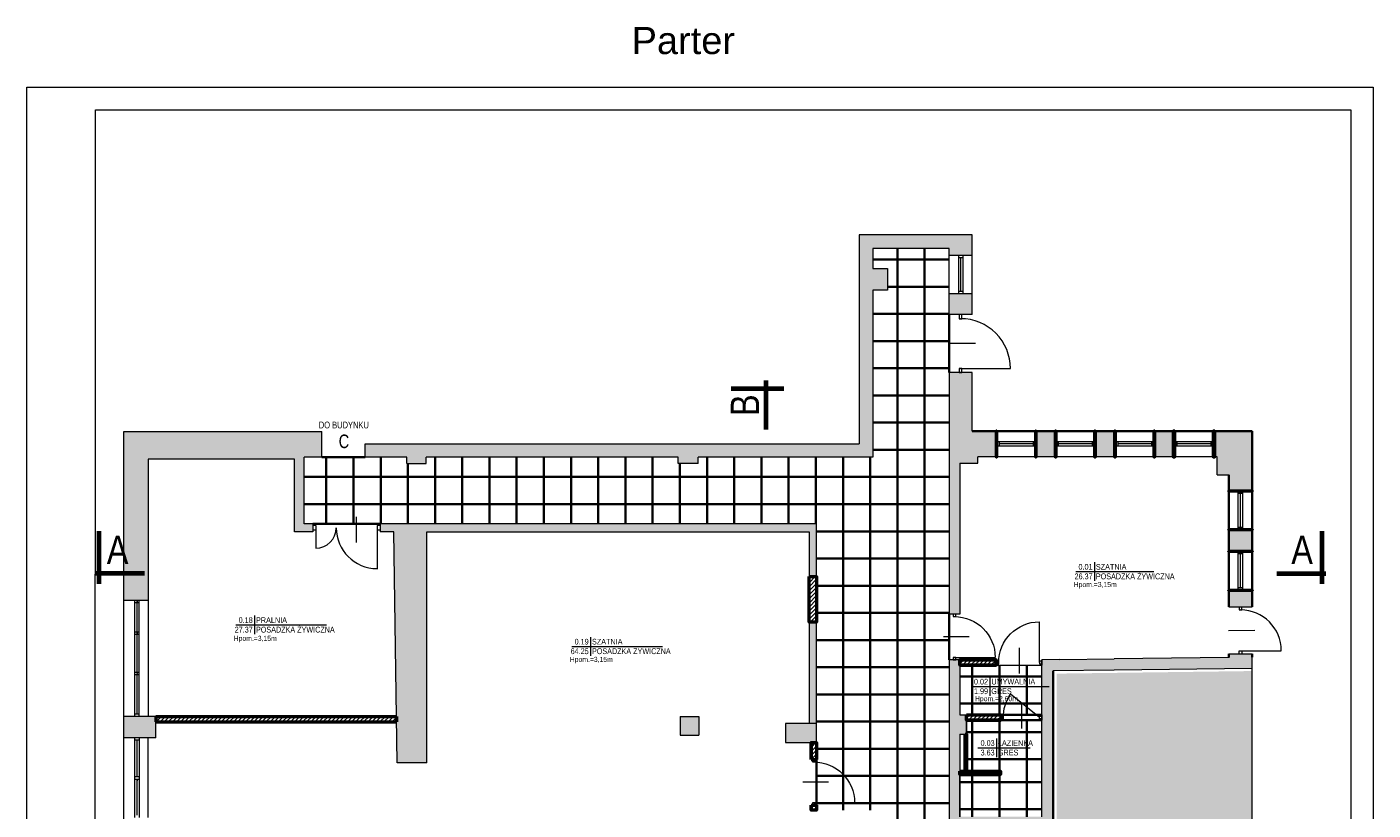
# Model space of a CAD drawing. Header units: millimetres. Extents: x 27490 to 108194, y -40520 to 41185.
# Tile 39 of 65: x 38965 to 41935, y -29575 to -27846. Entities that reach past the tile are written whole.
import ezdxf
from ezdxf.enums import TextEntityAlignment as Align

# ---------------------------------------------------------------- set-up
doc = ezdxf.new("R2010")
doc.units = ezdxf.units.MM
doc.linetypes.add('DASHEDX2', pattern=[1.5, 1, -0.5])
doc.layers.get('0').update_dxf_attribs({"lineweight": 18})
doc.layers.get('Defpoints').update_dxf_attribs({"lineweight": 18})
for name, color, linetype, lineweight in [('BA_drz', 7, 'Continuous', 18), ('BA_met', 7, 'Continuous', 18), ('BA_txs', 2, 'Continuous', 18), ('Cienka', 7, 'Continuous', 18), ('M_Ramki rysunków', 2, 'Continuous', 18), ('PG_PRZERYWANE_ŚREDNIE', 1, 'DASHEDX2', 18), ('PG_WIDOKOWE_CIENKIE', 1, 'Continuous', 18), ('PG_WYPOSAŻENIE', 1, 'Continuous', 18), ('PG_ŚCIANY_DZIAŁOWE', 3, 'Continuous', 18), ('PG_ŚCIANY_SŁUPY', 4, 'Continuous', 35), ('Przekrojowa', 60, 'Continuous', 18), ('WYPOSAŻENIE GARAŻU', 253, 'Continuous', 5)]:
    doc.layers.add(name, color=color, linetype=linetype, lineweight=lineweight)
doc.styles.add('BIKTC', font='bikromsw.shx', dxfattribs={"width": 0.8})
doc.styles.add('BIKTS', font='bikromsw.shx', dxfattribs={"width": 0.85})
doc.styles.add('BIKWYM', font='BIKROMSW.SHX', dxfattribs={"width": 0.8})
doc.styles.add('ROMANS', font='bikromsw.shx', dxfattribs={"width": 0.8})
doc.styles.get("Standard").update_dxf_attribs({"font": 'arial.ttf'})
pattern_1 = [(45, (-11509.016, 3501.0586), (-4.49012806, 4.49012806), [])]

# ---------------------------------------------------------------- blocks, each defined once
blk = doc.blocks.new('A$C134dd6f3')
at = {"extrusion": (0, 0, -1)}
blk.add_line((55, 77.4), (55, 133.9), dxfattribs=at)
at = {"color": 0, "extrusion": (0, 0, -1)}
blk.add_line((0, 110), (0, 0), dxfattribs=at)
at = {"color": 0}
blk.add_arc((0, 110), 110, 270, 0, dxfattribs=at)
blk = doc.blocks.new('jamb')
blk.add_lwpolyline([(-0.5, -0.5), (-0.5, 0.5), (0.5, 0.5), (0.5, -0.5)], close=True)
blk = doc.blocks.new('dr1h901')
at = {"color": 0}
blk.add_line((-0.5, 0), (-0.5, 1), dxfattribs=at)
blk.add_line((0, 0.362), (0, -0.266))
blk.add_arc((-0.5, 0), 1, 0, 90, dxfattribs=at)
blk = doc.blocks.new('A$C6b6b2cc1')
at = {"color": 5, "lineweight": 20}
for p, q in [((17.9, 91), (29.9, 91)), ((17.9, 0), (29.9, 0))]:
    blk.add_line(p, q, dxfattribs=at)
for p, q in [((20.9, 85.5), (20.9, 91)), ((20.9, 91), (26.9, 91)), ((26.9, 91), (26.9, 85.5)), ((26.9, 85.5), (20.9, 85.5))]:
    blk.add_line(p, q)
at = {"color": 0, "extrusion": (0, 0, -1)}
blk.add_line((23.9, 5.5), (75.5, 69.3), dxfattribs=at)
at = {"extrusion": (0, 0, -1)}
blk.add_line((56.5, 45.5), (0, 45.5), dxfattribs=at)
at = {"color": 0, "extrusion": (0, 0, -1)}
blk.add_arc((-23.9, -4.5), 90, 90, 124.9595, dxfattribs=at)
at = {"layer": 'WYPOSAŻENIE GARAŻU', "color": 240, "true_color": 0xed1f24, "xscale": 5.5, "yscale": 5.999999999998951, "zscale": 5.5, "rotation": 90}
blk.add_blockref('jamb', (23.9, 2.8), dxfattribs=at)
blk = doc.blocks.new('bikmet')
blk.add_line((0, 1.65), (0, -1.65))
at = {"style": 'ROMANS', "width": 0.8}
blk.add_attdef('NRPOM', text='', height=1, dxfattribs=at).set_placement((-0.33, 0.33), align=Align.RIGHT)
blk.add_attdef('NWAPOM', (0.25, 0.33), '', height=1, dxfattribs=at)
blk.add_attdef('RAREA', text='', height=1.04, dxfattribs=at).set_placement((-0.33, -0.33), align=Align.TOP_RIGHT)
blk.add_attdef('PODLOGA', text='', height=1.04, dxfattribs=at).set_placement((0.25, -0.33), align=Align.TOP_LEFT)

msp = doc.modelspace()

# ---------------------------------------------------------------- hatches: boundary and pattern name
at = {"lineweight": 20, "true_color": 0x939598}
h = msp.add_hatch(dxfattribs=at)
h.set_pattern_fill('ANGLE', color=252, scale=2, angle=45)
h.set_pattern_definition([(45, (-11490.601, -3608.82), (-9.8782817, 9.8782817), [10.16, -3.81]), (135, (-11490.601, -3608.82), (-9.8782817, -9.8782817), [10.16, -3.81])])
h.paths.add_polyline_path([(41236.95, -29618.76), (41029.34, -29618.76), (41029.34, -30167.4), (41667.83, -30167.4), (41667.72, -29268.29), (41616.72, -29268.91), (41616.83, -29268.95), (41236.95, -29273.95)])
at = {"layer": 'PG_WIDOKOWE_CIENKIE', "lineweight": 18}
h = msp.add_hatch(dxfattribs=at)
h.set_pattern_fill('LINE', scale=2, angle=45)
h.set_pattern_definition(pattern_1)
h.paths.add_polyline_path([(40690.33, -29059.27), (40706.83, -29059.27), (40706.83, -29160.27), (40690.33, -29160.27)])
h = msp.add_hatch(dxfattribs=at)
h.set_pattern_fill('LINE', scale=2, angle=45)
h.set_pattern_definition(pattern_1)
h.paths.add_polyline_path([(41103.33, -29243.52), (41022.83, -29243.52), (41022.83, -29255.52), (41103.33, -29255.52)])
h = msp.add_hatch(dxfattribs=at)
h.set_pattern_fill('LINE', scale=2, angle=45)
h.set_pattern_definition([(45, (-11490.601, -3608.82), (-4.49012806, 4.49012806), [])])
h.paths.add_polyline_path([(39249.33, -29368.27), (39779.92, -29368.27), (39780.09, -29380.27), (39249.33, -29380.27)])
h = msp.add_hatch(dxfattribs=at)
h.set_pattern_fill('LINE', scale=2, angle=45)
h.set_pattern_definition(pattern_1)
h.paths.add_polyline_path([(41113.33, -29365.02), (41037.83, -29365.02), (41037.83, -29377.02), (41113.33, -29377.02)])
h = msp.add_hatch(dxfattribs=at)
h.set_pattern_fill('LINE', scale=2, angle=45)
h.set_pattern_definition(pattern_1)
h.paths.add_polyline_path([(40694.83, -29463.4), (40706.83, -29463.4), (40706.83, -29426.27), (40694.83, -29426.27)])
h.paths.add_polyline_path([(40706.83, -29564.4), (40694.83, -29564.4), (40694.83, -29575.27), (40706.83, -29575.27)])
h = msp.add_hatch(dxfattribs=at)
h.set_pattern_fill('LINE', scale=2, angle=45)
h.set_pattern_definition(pattern_1)
h.paths.add_polyline_path([(41112.83, -29489.02), (41022.83, -29489.02), (41022.83, -29497.02), (41112.83, -29497.02)])
at = {"layer": 'PG_ŚCIANY_DZIAŁOWE', "true_color": 0x939598, "transparency": 33554610}
h = msp.add_hatch(color=252, dxfattribs=at)
h.dxf.hatch_style = 1
h.paths.add_polyline_path([(40831.33, -28427.27), (40863.33, -28427.27), (40863.33, -28379.27), (40831.33, -28379.27), (40831.33, -28335.27), (40999.33, -28335.27), (40999.33, -28350.02), (41050.33, -28350.02), (41050.33, -28305.27), (40801.33, -28305.27), (40801.33, -28766.27), (39710.83, -28766.27), (39710.83, -28796.27), (39802.83, -28796.27), (39802.83, -28810.27), (39845.83, -28810.27), (39845.83, -28796.27), (40401.83, -28796.27), (40401.83, -28810.27), (40445.83, -28810.27), (40445.83, -28796.27), (40831.33, -28796.27)])
h = msp.add_hatch(color=252, dxfattribs=at)
h.dxf.hatch_style = 1
h.paths.add_polyline_path([(41050.33, -28435.02), (40999.33, -28435.02), (40999.33, -28481.27), (41050.33, -28481.27)])
h = msp.add_hatch(color=252, dxfattribs=at)
h.dxf.hatch_style = 1
h.paths.add_polyline_path([(41006.08, -29238.02), (41011.08, -29238.02), (41011.08, -29243.52), (41006.08, -29243.52)])
h.paths.add_polyline_path([(40999.33, -29142.52), (41022.83, -29142.52), (41022.83, -28809.52), (41062.83, -28809.52), (41062.83, -28795.52), (41103.33, -28795.52), (41103.33, -28738.27), (41050.33, -28738.27), (41050.33, -28609.27), (40999.33, -28609.27)])
h.paths.add_polyline_path([(41022.83, -29243.52), (41011.08, -29243.52), (41011.08, -29238.02), (41006.08, -29238.02), (41006.08, -29243.52), (40999.33, -29243.52), (40999.33, -30197.27), (41194.46, -30197.27), (41194.46, -30237.02), (41214.33, -30237.02), (41214.33, -30420.27), (41499.33, -30420.27), (41499.33, -30405.27), (41229.33, -30405.27), (41229.33, -30197.27), (41617.33, -30197.27), (41617.33, -30420.27), (41656.33, -30420.27), (41656.33, -30423.27), (41786.38, -30423.27), (41825.33, -30423.27), (41862.26, -30393.27), (41667.83, -30393.27), (41667.83, -30172.27), (41022.83, -30172.27), (41022.83, -29611.52), (41204.33, -29611.52), (41204.33, -29590.02), (41022.83, -29590.02), (41022.83, -29407.52), (41037.83, -29407.52), (41037.83, -29365.02), (41022.83, -29365.02)])
h = msp.add_hatch(color=252, dxfattribs=at)
h.dxf.hatch_style = 1
h.paths.add_polyline_path([(39232.33, -28800.77), (39555.33, -28800.77), (39555.33, -28960.77), (39595.83, -28960.77), (39595.83, -28943.27), (39576.83, -28943.27), (39576.83, -28796.27), (39615.33, -28796.27), (39615.33, -28739.27), (39178.33, -28739.27), (39178.33, -29112.27), (39232.33, -29112.27)])
h = msp.add_hatch(color=252, dxfattribs=at)
h.dxf.hatch_style = 1
h.paths.add_polyline_path([(41233.33, -28738.27), (41191.33, -28738.27), (41191.33, -28795.52), (41233.33, -28795.52)])
h = msp.add_hatch(color=252, dxfattribs=at)
h.dxf.hatch_style = 1
h.paths.add_polyline_path([(41364.33, -28738.27), (41322.33, -28738.27), (41322.33, -28795.52), (41364.33, -28795.52)])
h = msp.add_hatch(color=252, dxfattribs=at)
h.dxf.hatch_style = 1
h.paths.add_polyline_path([(41493.83, -28738.27), (41453.33, -28738.27), (41453.33, -28795.52), (41493.83, -28795.52)])
h = msp.add_hatch(color=252, dxfattribs=at)
h.dxf.hatch_style = 1
h.paths.add_polyline_path([(41667.83, -28738.27), (41585.33, -28738.27), (41585.33, -28795.52), (41590.83, -28795.52), (41590.83, -28835.02), (41604.49, -28835.02), (41616.83, -28835.02), (41616.83, -28870.52), (41667.83, -28870.52)])
h = msp.add_hatch(color=252, dxfattribs=at)
h.dxf.hatch_style = 1
h.paths.add_polyline_path([(39847.33, -28960.77), (40690.33, -28960.77), (40690.33, -29059.27), (40706.83, -29059.27), (40706.83, -28943.27), (39743.83, -28943.27), (39743.83, -28960.77), (39774.33, -28960.77), (39781.33, -29470.77), (39847.33, -29470.77)])
h = msp.add_hatch(color=252, dxfattribs=at)
h.dxf.hatch_style = 1
h.paths.add_polyline_path([(41667.83, -28956.52), (41616.83, -28956.52), (41616.83, -29003.52), (41667.83, -29003.52)])
h = msp.add_hatch(color=252, dxfattribs=at)
h.dxf.hatch_style = 1
h.paths.add_polyline_path([(41667.83, -29090.52), (41616.83, -29090.52), (41616.83, -29126.27), (41667.83, -29126.27)])
h = msp.add_hatch(color=252, dxfattribs=at)
h.dxf.hatch_style = 1
h.paths.add_polyline_path([(40706.83, -29160.27), (40690.33, -29160.27), (40690.33, -29268.27), (40690.33, -29383.77), (40706.83, -29383.77), (40706.83, -29263.27)])
h = msp.add_hatch(color=252, dxfattribs=at)
h.dxf.hatch_style = 1
h.paths.add_polyline_path([(41667.83, -29237.91), (41667.83, -29230.27), (41616.83, -29230.27), (41616.83, -29238.52), (41363.83, -29241.59), (41243.83, -29243.05), (41204.33, -29243.52), (41204.33, -29590.02), (41204.33, -29611.52), (41228.83, -29611.52), (41228.83, -29267.73), (41363.83, -29266.09), (41667.83, -29262.41)])
h = msp.add_hatch(color=252, dxfattribs=at)
h.dxf.hatch_style = 1
h.paths.add_polyline_path([(39249.33, -29368.27), (39178.33, -29368.27), (39178.33, -29415.77), (39232.33, -29415.77), (39249.33, -29415.77)])
h = msp.add_hatch(color=252, dxfattribs=at)
h.dxf.hatch_style = 1
h.paths.add_polyline_path([(40406.33, -29409.77), (40447.33, -29409.77), (40447.33, -29368.77), (40406.33, -29368.77)])
h = msp.add_hatch(color=252, dxfattribs=at)
h.dxf.hatch_style = 1
h.paths.add_polyline_path([(40706.83, -29383.77), (40690.33, -29383.77), (40638.33, -29383.77), (40638.33, -29409.27), (40638.33, -29426.27), (40686.83, -29426.27), (40694.83, -29426.27), (40706.83, -29426.27), (40706.83, -29414.27)])

# ---------------------------------------------------------------- linework, layer by layer
at = {"lineweight": 20}
for p, q in [((41050.33, -28305.27), (40801.33, -28305.27)), ((40801.33, -28305.27), (40801.33, -28766.27)), ((41050.33, -28481.27), (41050.33, -28305.27)), ((40999.33, -28335.27), (40831.33, -28335.27)), ((40831.33, -28335.27), (40831.33, -28379.27)), ((40999.33, -28481.27), (40999.33, -28335.27)), ((40999.33, -28350.02), (41050.33, -28350.02)), ((40831.33, -28379.27), (40863.33, -28379.27)), ((40863.33, -28379.27), (40863.33, -28427.27)), ((40863.33, -28427.27), (40831.33, -28427.27)), ((40831.33, -28427.27), (40831.33, -28796.27)), ((41050.33, -28435.02), (40999.33, -28435.02)), ((41050.33, -28481.27), (40999.33, -28481.27)), ((40999.33, -28609.27), (40999.33, -29142.52)), ((41050.33, -28609.27), (40999.33, -28609.27)), ((41050.33, -28738.27), (41050.33, -28609.27)), ((41103.33, -28795.52), (41103.33, -28738.27)), ((41191.33, -28795.52), (41191.33, -28738.27)), ((41233.33, -28795.52), (41233.33, -28738.27)), ((41322.33, -28795.52), (41322.33, -28738.27)), ((41364.33, -28795.52), (41364.33, -28738.27)), ((41453.33, -28795.52), (41453.33, -28738.27)), ((41493.83, -28795.52), (41493.83, -28738.27)), ((41585.33, -28795.52), (41585.33, -28738.27)), ((39615.33, -28796.27), (39615.33, -28766.27)), ((39710.83, -28796.27), (39710.83, -28766.27)), ((39710.83, -28766.27), (40801.33, -28766.27)), ((39232.33, -28800.77), (39232.33, -29368.27)), ((39615.33, -28796.27), (39576.83, -28796.27)), ((39802.83, -28796.27), (39710.83, -28796.27)), ((40401.83, -28796.27), (39845.83, -28796.27)), ((40831.33, -28796.27), (40445.83, -28796.27)), ((41590.83, -28795.52), (41062.83, -28795.52)), ((41062.83, -28809.52), (41062.83, -28795.52)), ((41590.83, -28835.02), (41590.83, -28795.52)), ((39802.83, -28810.27), (39845.83, -28810.27)), ((40445.83, -28810.27), (40401.83, -28810.27)), ((41022.83, -28809.52), (41062.83, -28809.52)), ((41590.83, -28835.02), (41616.83, -28835.02)), ((41616.83, -28870.52), (41667.83, -28870.52)), ((41647.33, -28871.02), (41637.33, -28871.02)), ((39595.83, -28943.27), (39595.83, -28960.77)), ((39602.33, -28947.02), (39595.83, -28947.02)), ((39602.33, -28957.02), (39595.83, -28957.02)), ((39602.33, -28947.02), (39602.33, -28957.02)), ((39743.83, -28947.02), (39737.33, -28947.02)), ((39737.33, -28947.02), (39737.33, -28957.02)), ((39737.33, -28952.02), (39737.33, -29043.02)), ((39743.83, -28957.02), (39737.33, -28957.02)), ((39743.83, -28943.27), (39743.83, -28960.77)), ((41647.33, -28956.02), (41637.33, -28956.02)), ((41616.83, -29003.52), (41667.83, -29003.52)), ((41616.83, -29003.52), (41667.83, -29003.52)), ((41616.83, -29003.52), (41667.83, -29003.52)), ((41647.33, -29004.52), (41637.33, -29004.52)), ((41616.83, -29090.52), (41667.83, -29090.52)), ((41647.33, -29089.52), (41637.33, -29089.52)), ((41616.83, -29126.27), (41667.83, -29126.27)), ((41642.33, -29223.27), (41732.33, -29223.27)), ((40999.33, -29243.52), (40999.33, -30197.27)), ((41243.83, -29243.05), (41204.33, -29243.52)), ((41243.83, -29243.05), (41363.83, -29241.59)), ((41616.83, -29238.52), (41363.83, -29241.59)), ((41616.83, -29238.52), (41616.83, -29230.27)), ((41616.83, -29230.27), (41667.83, -29230.27)), ((41363.83, -29266.09), (41228.83, -29267.73)), ((41667.83, -29262.41), (41363.83, -29266.09)), ((39249.33, -29415.77), (39249.33, -29368.27)), ((39249.33, -29415.77), (39232.33, -29415.77)), ((40638.33, -29426.27), (40694.83, -29426.27))]:
    msp.add_line(p, q, dxfattribs=at)
for p, q in [((41019.83, -28350.02), (41019.83, -28435.02)), ((41019.83, -28355.02), (41029.83, -28355.02)), ((41024.83, -28355.02), (41024.83, -28430.02)), ((41029.83, -28350.02), (41029.83, -28435.02)), ((41029.83, -28430.02), (41019.83, -28430.02)), ((41027.83, -28481.27), (41021.83, -28481.27)), ((41021.83, -28481.27), (41021.83, -28490.27)), ((41027.83, -28490.27), (41027.83, -28481.27)), ((41021.83, -28490.27), (41027.83, -28490.27)), ((41027.83, -28600.27), (41021.83, -28600.27)), ((41021.83, -28600.27), (41021.83, -28609.27)), ((41027.83, -28609.27), (41027.83, -28600.27)), ((41021.83, -28609.27), (41027.83, -28609.27)), ((39178.33, -30928.77), (39178.33, -28766.27)), ((41189.83, -28761.9), (41104.83, -28761.9)), ((41104.83, -28761.9), (41104.83, -28771.9)), ((41189.83, -28771.9), (41104.83, -28771.9)), ((41109.83, -28761.9), (41109.83, -28771.9)), ((41184.83, -28766.9), (41109.83, -28766.9)), ((41184.83, -28761.9), (41184.83, -28771.9)), ((41189.83, -28761.9), (41189.83, -28771.9)), ((41320.33, -28761.9), (41235.33, -28761.9)), ((41235.33, -28761.9), (41235.33, -28771.9)), ((41320.33, -28771.9), (41235.33, -28771.9)), ((41240.33, -28761.9), (41240.33, -28771.9)), ((41315.33, -28766.9), (41240.33, -28766.9)), ((41315.33, -28761.9), (41315.33, -28771.9)), ((41320.33, -28761.9), (41320.33, -28771.9)), ((41451.33, -28761.9), (41366.33, -28761.9)), ((41366.33, -28761.9), (41366.33, -28771.9)), ((41451.33, -28771.9), (41366.33, -28771.9)), ((41371.33, -28761.9), (41371.33, -28771.9)), ((41446.33, -28766.9), (41371.33, -28766.9)), ((41446.33, -28761.9), (41446.33, -28771.9)), ((41451.33, -28761.9), (41451.33, -28771.9)), ((41582.08, -28761.9), (41497.08, -28761.9)), ((41497.08, -28761.9), (41497.08, -28771.9)), ((41582.08, -28771.9), (41497.08, -28771.9)), ((41502.08, -28761.9), (41502.08, -28771.9)), ((41577.08, -28766.9), (41502.08, -28766.9)), ((41577.08, -28761.9), (41577.08, -28771.9)), ((41582.08, -28761.9), (41582.08, -28771.9)), ((39555.33, -28800.77), (39232.33, -28800.77)), ((39555.33, -28960.77), (39555.33, -28800.77)), ((39576.83, -28943.27), (39576.83, -28796.27)), ((39802.83, -28810.27), (39802.83, -28796.27)), ((39845.83, -28810.27), (39845.83, -28796.27)), ((40401.83, -28810.27), (40401.83, -28796.27)), ((40445.83, -28810.27), (40445.83, -28796.27)), ((41637.33, -28956.02), (41637.33, -28871.02)), ((41647.33, -28876.02), (41637.33, -28876.02)), ((41642.33, -28951.02), (41642.33, -28876.02)), ((41647.33, -28956.02), (41647.33, -28871.02)), ((39595.83, -28943.27), (39576.83, -28943.27)), ((40706.83, -28943.27), (39743.83, -28943.27)), ((40706.83, -29059.27), (40706.83, -28943.27)), ((41647.33, -28951.02), (41637.33, -28951.02)), ((39595.83, -28960.77), (39555.33, -28960.77)), ((39774.33, -28960.77), (39743.83, -28960.77)), ((39781.33, -29470.77), (39774.33, -28960.77)), ((39847.33, -29470.77), (39847.33, -28960.77)), ((39847.33, -28960.77), (40690.33, -28960.77)), ((40690.33, -28960.77), (40690.33, -29059.27)), ((41637.33, -29089.52), (41637.33, -29004.52)), ((41647.33, -29009.52), (41637.33, -29009.52)), ((41642.33, -29084.52), (41642.33, -29009.52)), ((41647.33, -29089.52), (41647.33, -29004.52)), ((40690.33, -29059.27), (40706.83, -29059.27)), ((41647.33, -29084.52), (41637.33, -29084.52)), ((39232.33, -29112.27), (39178.33, -29112.27)), ((39202.83, -29368.27), (39202.83, -29112.27)), ((39212.83, -29117.27), (39202.83, -29117.27)), ((39207.83, -29182.22), (39207.83, -29117.27)), ((39212.83, -29368.27), (39212.83, -29112.27)), ((41639.33, -29126.27), (41645.33, -29126.27)), ((41639.33, -29126.27), (41639.33, -29133.27)), ((41639.33, -29133.27), (41645.33, -29133.27)), ((41645.33, -29133.27), (41645.33, -29126.27)), ((40690.33, -29160.27), (40690.33, -29383.77)), ((40690.33, -29160.27), (40706.83, -29160.27)), ((40706.83, -29383.77), (40706.83, -29160.27)), ((39212.83, -29182.22), (39202.83, -29182.22)), ((39212.83, -29187.22), (39202.83, -29187.22)), ((39207.83, -29271.66), (39207.83, -29187.22)), ((41639.33, -29223.27), (41645.33, -29223.27)), ((41639.33, -29230.27), (41639.33, -29223.27)), ((41645.33, -29223.27), (41645.33, -29230.27)), ((41639.33, -29230.27), (41645.33, -29230.27)), ((41667.83, -30393.27), (41667.83, -29237.91)), ((39212.83, -29271.66), (39202.83, -29271.66)), ((39212.83, -29276.66), (39202.83, -29276.66)), ((39207.83, -29363.27), (39207.83, -29276.66)), ((39249.33, -29368.27), (39178.33, -29368.27)), ((39212.83, -29363.27), (39202.83, -29363.27)), ((39212.83, -29368.27), (39202.83, -29368.27)), ((40406.33, -29368.77), (40447.33, -29368.77)), ((40406.33, -29368.77), (40406.33, -29409.77)), ((40447.33, -29368.77), (40447.33, -29409.77)), ((40706.83, -29383.77), (40638.33, -29383.77)), ((40638.33, -29383.77), (40638.33, -29426.27)), ((40706.83, -29426.27), (40706.83, -29383.77)), ((39232.33, -29415.77), (39178.33, -29415.77)), ((39212.83, -29415.77), (39202.83, -29415.77)), ((39202.83, -29591.77), (39202.83, -29415.77)), ((39212.83, -29420.77), (39202.83, -29420.77)), ((39207.83, -29502.15), (39207.83, -29420.77)), ((39212.83, -29415.77), (39212.83, -29591.77)), ((39232.33, -29591.77), (39232.33, -29415.77)), ((40406.33, -29409.77), (40447.33, -29409.77)), ((40694.83, -29426.27), (40706.83, -29426.27)), ((39847.33, -29470.77), (39781.33, -29470.77)), ((39212.83, -29502.15), (39202.83, -29502.15)), ((39212.83, -29507.4), (39202.83, -29507.4)), ((39207.83, -29586.77), (39207.83, -29507.4))]:
    msp.add_line(p, q)
at = {"lineweight": 18}
msp.add_line((41037.83, -29465.39), (41037.83, -29414.07), dxfattribs=at)
at = {"lineweight": 20}
msp.add_lwpolyline([(39249.33, -29368.27), (39779.92, -29368.27), (39780.09, -29380.27), (39249.33, -29380.27)], close=True, dxfattribs=at)
msp.add_arc((41642.33, -29223.27), 90, 0, 90, dxfattribs=at)
for p in [(39207.83, -29114.77), (39207.83, -29114.77), (39207.83, -29184.72), (39207.83, -29184.72), (39207.83, -29274.16), (39207.83, -29274.16), (39207.83, -29509.9)]:
    msp.add_point(p)
at = {"layer": 'BA_drz', "color": 18, "true_color": 0x000000}
msp.add_line((39602.33, -28952.02), (39602.33, -28997.02), dxfattribs=at)
msp.add_arc((39602.33, -28952.02), 45, 270, 0, dxfattribs=at)
at = {"layer": 'BA_met', "color": 18, "true_color": 0x000000}
for p, q in [((41278.66, -29048.6), (41451.09, -29048.6)), ((39425.7, -29166.16), (39625.91, -29166.16)), ((40166.94, -29213.76), (40367.15, -29213.76)), ((41048.06, -29302.05), (41220.48, -29302.05)), ((41062.59, -29437.52), (41178.04, -29437.52))]:
    msp.add_line(p, q, dxfattribs=at)
at = {"layer": 'Cienka'}
for p, q in [((39178.33, -28766.27), (39178.33, -28739.27)), ((39178.33, -28739.27), (39615.33, -28739.27)), ((39615.33, -28766.27), (39615.33, -28739.27)), ((41022.83, -29142.52), (40999.33, -29142.52)), ((41615.8, -29178.8), (41674.07, -29177.64)), ((41022.83, -29243.52), (40999.33, -29243.52)), ((41204.33, -29243.52), (41204.33, -29255.52)), ((41022.83, -29255.52), (41022.83, -29365.02)), ((41204.33, -29365.02), (41204.33, -29377.02)), ((41037.83, -29377.02), (41037.83, -29489.02)), ((41022.83, -29590.02), (41022.83, -29497.02)), ((41022.83, -29497.02), (41022.83, -29590.02))]:
    msp.add_line(p, q, dxfattribs=at)
at = {"layer": 'Defpoints', "color": 6, "lineweight": 20}
for p, q in [((40706.83, -29380.27), (40706.83, -29280.27)), ((40694.83, -29434.27), (40694.83, -29426.27))]:
    msp.add_line(p, q, dxfattribs=at)
at = {"layer": 'Defpoints', "color": 18, "lineweight": 18, "true_color": 0x000000}
msp.add_lwpolyline([(41934.83, -27978.8), (41934.83, -32178.8), (38964.83, -32178.8), (38964.83, -27978.8)], close=True, dxfattribs=at)
at = {"layer": 'M_Ramki rysunków'}
msp.add_lwpolyline([(39116.01, -28028.8), (41886.01, -28028.8), (41884.83, -32128.8), (39114.83, -32128.8)], close=True, dxfattribs=at)
at = {"layer": 'PG_PRZERYWANE_ŚREDNIE', "color": 6, "linetype": 'ByBlock', "lineweight": 35, "ltscale": 15}
for p, q in [((40831.33, -28359.77), (40999.33, -28359.77)), ((40885.33, -28335.27), (40885.33, -30965.27)), ((40945.33, -28335.27), (40945.33, -30965.27)), ((40863.33, -28419.77), (40999.33, -28419.77)), ((40831.33, -28479.77), (40999.33, -28479.77)), ((40999.33, -28481.27), (40999.33, -28609.27)), ((40831.33, -28539.77), (40999.33, -28539.77)), ((40831.33, -28599.77), (40999.33, -28599.77)), ((40831.33, -28659.77), (40999.33, -28659.77)), ((40831.33, -28719.77), (40999.33, -28719.77)), ((39615.33, -28796.27), (39710.83, -28796.27)), ((39625.33, -28796.27), (39625.33, -28943.27)), ((39685.33, -28796.27), (39685.33, -28943.27)), ((39745.33, -28796.27), (39745.33, -28943.27)), ((39865.33, -28796.27), (39865.33, -28943.27)), ((39925.33, -28796.27), (39925.33, -28943.27)), ((39985.33, -28796.27), (39985.33, -28943.27)), ((40045.33, -28796.27), (40045.33, -28943.27)), ((40105.33, -28796.27), (40105.33, -28943.27)), ((40165.33, -28796.27), (40165.33, -28943.27)), ((40225.33, -28796.27), (40225.33, -28943.27)), ((40285.33, -28796.27), (40285.33, -28943.27)), ((40345.33, -28796.27), (40345.33, -28943.27)), ((40465.33, -28796.27), (40465.33, -28943.27)), ((40525.33, -28796.27), (40525.33, -28943.27)), ((40585.33, -28796.27), (40585.33, -28943.27)), ((40645.33, -28796.27), (40645.33, -28943.27)), ((40705.33, -28796.27), (40705.33, -28943.27)), ((40765.33, -28796.27), (40765.33, -29575.27)), ((40825.33, -28796.27), (40825.33, -29575.27)), ((40831.33, -28779.77), (40999.33, -28779.77)), ((39805.33, -28810.27), (39805.33, -28943.27)), ((40405.33, -28810.27), (40405.33, -28943.27)), ((39576.83, -28839.77), (40999.33, -28839.77)), ((39576.83, -28899.77), (40999.33, -28899.77)), ((39595.83, -28943.27), (39743.83, -28943.27)), ((40706.83, -28959.77), (40999.33, -28959.77)), ((40706.83, -29019.77), (40999.33, -29019.77)), ((40706.83, -29059.27), (40706.83, -29160.27)), ((40706.83, -29079.77), (40999.33, -29079.77)), ((40706.83, -29139.77), (40999.33, -29139.77)), ((40999.33, -29142.52), (40999.33, -29243.52)), ((40706.83, -29199.77), (40999.33, -29199.77)), ((40706.83, -29259.77), (40999.33, -29259.77)), ((41022.83, -29280.27), (41204.33, -29280.27)), ((41050.63, -29255.52), (41050.63, -29365.02)), ((41110.63, -29255.52), (41110.63, -29365.02)), ((41170.63, -29255.52), (41170.63, -29365.02)), ((40706.83, -29319.77), (40999.33, -29319.77)), ((41022.83, -29340.27), (41204.33, -29340.27)), ((41113.33, -29365.02), (41204.33, -29365.02)), ((40706.83, -29379.77), (40999.33, -29379.77)), ((41050.63, -29377.02), (41050.63, -29489.02)), ((41110.63, -29377.02), (41110.63, -29489.02)), ((41113.33, -29377.02), (41204.33, -29377.02)), ((41170.63, -29377.02), (41170.63, -29507.06)), ((41037.83, -29403.02), (41204.33, -29403.02)), ((40706.83, -29439.77), (40999.33, -29439.77)), ((40706.83, -29463.4), (40706.83, -29564.4)), ((40706.83, -29463.4), (40706.83, -29564.4)), ((41037.83, -29463.02), (41204.33, -29463.02)), ((40706.83, -29499.77), (40999.33, -29499.77)), ((41022.83, -29513.52), (41204.33, -29513.52)), ((41050.63, -29497.02), (41050.63, -29590.02)), ((41110.63, -29497.02), (41110.63, -29590.02)), ((41170.63, -29497.02), (41170.63, -29590.02)), ((40706.83, -29559.77), (40999.33, -29559.77)), ((41022.83, -29573.52), (41204.33, -29573.52))]:
    msp.add_line(p, q, dxfattribs=at)
at = {"layer": 'PG_WIDOKOWE_CIENKIE', "color": 18, "lineweight": 70, "true_color": 0x000000}
for p, q in [((40595.07, -28626.79), (40595.07, -28734.79)), ((40518.57, -28644.29), (40635.07, -28644.29)), ((39124.31, -29076.03), (39124.31, -28959.53)), ((41822.55, -29076.03), (41822.55, -28959.53)), ((39224.31, -29052.53), (39116.31, -29052.53)), ((41722.55, -29052.53), (41830.55, -29052.53))]:
    msp.add_line(p, q, dxfattribs=at)
at = {"layer": 'PG_WIDOKOWE_CIENKIE', "color": 18, "lineweight": 50, "true_color": 0x000000}
for p, q in [((39249.33, -29368.27), (39779.92, -29368.27)), ((39249.33, -29368.27), (39249.33, -29380.27)), ((39779.92, -29368.27), (39780.09, -29380.27)), ((41113.33, -29365.02), (41113.33, -29377.02)), ((39249.33, -29380.27), (39780.09, -29380.27)), ((41037.83, -29377.02), (41113.33, -29377.02)), ((40694.83, -29426.27), (40694.83, -29463.4)), ((40706.83, -29426.27), (40706.83, -29463.4)), ((41034.83, -29407.52), (41034.83, -29489.02)), ((41037.83, -29407.52), (41037.83, -29489.02)), ((40694.83, -29463.4), (40706.83, -29463.4)), ((41112.83, -29489.02), (41112.83, -29497.02)), ((41022.83, -29497.02), (41112.83, -29497.02)), ((40694.83, -29564.4), (40694.83, -29575.27)), ((40694.83, -29564.4), (40706.83, -29564.4)), ((40706.83, -29564.4), (40706.83, -29575.27))]:
    msp.add_line(p, q, dxfattribs=at)
for points in [[(41104.83, -28738.27), (41103.33, -28738.27), (41103.33, -28795.52), (41104.83, -28795.52)], [(41191.33, -28738.27), (41189.83, -28738.27), (41189.83, -28795.52), (41191.33, -28795.52)], [(41235.33, -28738.27), (41233.33, -28738.27), (41233.33, -28795.52), (41235.33, -28795.52)], [(41322.33, -28738.27), (41320.33, -28738.27), (41320.33, -28795.52), (41322.33, -28795.52)], [(41366.33, -28738.27), (41364.33, -28738.27), (41364.33, -28795.52), (41366.33, -28795.52)], [(41453.33, -28738.27), (41451.33, -28738.27), (41451.33, -28795.52), (41453.33, -28795.52)], [(41497.08, -28738.27), (41493.83, -28738.27), (41493.83, -28795.52), (41497.08, -28795.52)], [(41585.33, -28738.27), (41582.08, -28738.27), (41582.08, -28795.52), (41585.33, -28795.52)], [(41616.83, -28870.52), (41667.83, -28870.52), (41667.83, -28871.02), (41616.83, -28871.02)], [(41616.83, -28956.02), (41667.83, -28956.02), (41667.83, -28956.52), (41616.83, -28956.52)], [(41616.83, -29003.52), (41667.83, -29003.52), (41667.83, -29004.52), (41616.83, -29004.52)], [(40690.33, -29059.27), (40706.83, -29059.27), (40706.83, -29160.27), (40690.33, -29160.27)], [(41616.83, -29089.52), (41667.83, -29089.52), (41667.83, -29090.52), (41616.83, -29090.52)], [(41022.83, -29243.52), (41103.33, -29243.52), (41103.33, -29255.52), (41022.83, -29255.52)], [(41037.83, -29365.02), (41113.33, -29365.02), (41113.33, -29377.02), (41037.83, -29377.02)], [(41034.83, -29407.52), (41037.83, -29407.52), (41037.83, -29489.02), (41034.83, -29489.02)], [(41022.83, -29489.02), (41112.83, -29489.02), (41112.83, -29497.02), (41022.83, -29497.02)]]:
    msp.add_lwpolyline(points, close=True, dxfattribs=at)
for points in [[(41103.33, -29255.52), (41103.33, -29255.52), (41022.83, -29255.52), (41022.83, -29255.52), (41103.33, -29255.52), (41103.33, -29243.52), (41022.83, -29243.52), (41022.83, -29243.52), (41103.33, -29243.52), (41103.33, -29243.52)], [(40694.83, -29463.4), (40694.83, -29426.27), (40706.83, -29426.27), (40706.83, -29463.4)], [(40706.83, -29564.4), (40706.83, -29575.27), (40694.83, -29575.27), (40694.83, -29564.4)]]:
    msp.add_lwpolyline(points, dxfattribs=at)
at = {"layer": 'PG_ŚCIANY_DZIAŁOWE', "color": 18, "true_color": 0x000000}
for p, q in [((41022.83, -28809.52), (41022.83, -29142.52)), ((41022.83, -29243.52), (41022.83, -29365.02)), ((41204.33, -29590.02), (41204.33, -29243.52)), ((41022.83, -29365.02), (41037.83, -29365.02)), ((41037.83, -29407.52), (41037.83, -29365.02)), ((41037.83, -29365.02), (41113.33, -29365.02)), ((41022.83, -29407.52), (41022.83, -29590.02)), ((41022.83, -29407.52), (41037.83, -29407.52)), ((41022.83, -29489.02), (41112.83, -29489.02))]:
    msp.add_line(p, q, dxfattribs=at)
at = {"layer": 'PG_ŚCIANY_SŁUPY', "color": 18, "true_color": 0x000000}
for p, q in [((41050.33, -28738.27), (41667.83, -28738.27)), ((41667.83, -29126.27), (41667.83, -28738.27)), ((41616.83, -29126.27), (41616.83, -28835.02)), ((41616.83, -29238.52), (41616.83, -29230.27)), ((41667.83, -29237.91), (41667.83, -29230.27)), ((41228.83, -29611.52), (41228.83, -29267.73))]:
    msp.add_line(p, q, dxfattribs=at)
at = {"layer": 'Przekrojowa'}
msp.add_line((41103.33, -29255.52), (41204.33, -29255.52), dxfattribs=at)

# ---------------------------------------------------------------- block references
at = {"lineweight": 20, "rotation": 89.99999999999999}
msp.add_blockref('A$C134dd6f3', (41134.83, -28600.27), dxfattribs=at)
at = {"color": 5, "lineweight": 20, "rotation": 90.00000000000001}
msp.add_blockref('A$C6b6b2cc1', (41204.33, -29394.92), dxfattribs=at)
at = {"layer": 'BA_drz', "color": 18, "true_color": 0x000000}
for name, p, xscale, yscale, zscale, rotation in [('dr1h901', (39692.33, -28952.02), 90, 90, -90, 180), ('dr1h901', (41011.08, -29193.02), -90, 90, -90, 270), ('jamb', (41011.08, -29145.27), -5.5, 5.999999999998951, 5.5, 90), ('jamb', (41011.08, -29240.77), -5.5, 5.999999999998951, 5.5, 90), ('jamb', (41106.08, -29249.52), -5.5, 5.999999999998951, 5.5, 180), ('jamb', (41201.58, -29249.52), -5.5, 5.999999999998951, 5.5, 180), ('dr1h901', (40700.83, -29513.9), -90, 90, -90, 270), ('jamb', (40700.83, -29466.15), -5.5, 5.999999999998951, 5.5, 90), ('jamb', (40700.83, -29561.65), -5.5, 5.999999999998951, 5.5, 90)]:
    msp.add_blockref(name, p, dxfattribs=dict(at, xscale=xscale, yscale=yscale, zscale=zscale, rotation=rotation))
at = {"layer": 'BA_drz', "color": 18, "true_color": 0x000000, "xscale": -90, "yscale": 90, "zscale": -90}
msp.add_blockref('dr1h901', (41153.83, -29249.52), dxfattribs=at)
at = {"layer": 'BA_met', "color": 18, "true_color": 0x000000, "xscale": 12.5, "yscale": 12.5, "zscale": 12.5}
for p, values in [((41320.08, -29048.6), {'NRPOM': '0.01', 'NWAPOM': 'SZATNIA', 'RAREA': '26.37', 'PODLOGA': 'POSADZKA ŻYWICZNA'}), ((39467.12, -29166.16), {'NRPOM': '0.18', 'NWAPOM': 'PRALNIA', 'RAREA': '27.37', 'PODLOGA': 'POSADZKA ŻYWICZNA'}), ((40208.36, -29213.76), {'NRPOM': '0.19', 'NWAPOM': 'SZATNIA', 'RAREA': '64.25', 'PODLOGA': 'POSADZKA ŻYWICZNA'}), ((41089.48, -29302.05), {'NRPOM': '0.02', 'NWAPOM': 'UMYWALNIA', 'RAREA': '1.99', 'PODLOGA': 'GRES'}), ((41104, -29437.52), {'NRPOM': '0.03', 'NWAPOM': 'ŁAZIENKA', 'RAREA': '3.63', 'PODLOGA': 'GRES'})]:
    msp.add_blockref('bikmet', p, dxfattribs=at).add_auto_attribs(values)

# ---------------------------------------------------------------- texts
at = {"insert": (40298.91, -27846), "char_height": 60, "attachment_point": 1}
msp.add_mtext_dynamic_manual_height_columns('Parter', width=3904.0772, gutter_width=300, heights=[0], dxfattribs=at)
at = {"layer": 'BA_txs', "color": 18, "true_color": 0x000000, "style": 'BIKTS', "width": 0.85}
msp.add_text('B', height=62.5, rotation=90, dxfattribs=at).set_placement((40580.07, -28704.79))
for p in [(39141.19, -29031.53), (41754.55, -29031.53)]:
    msp.add_text('A', height=62.5, dxfattribs=at).set_placement(p)
at = {"layer": 'Cienka', "color": 7, "lineweight": 0, "attachment_point": 5, "style": 'BIKWYM'}
for s, insert, char_height in [('\\A1;DO BUDYNKU', (39664.05, -28725.07), 15), ('\\A1;C', (39664.26, -28761.26), 30)]:
    msp.add_mtext(s, dxfattribs=dict(at, insert=insert, char_height=char_height))
at = {"layer": 'PG_WYPOSAŻENIE', "color": 18, "true_color": 0x000000, "char_height": 11.25, "attachment_point": 1, "rotation": 360, "style": 'BIKTC'}
for s, insert in [('Hpom.=3,15m', (41274.37, -29071.6)), ('Hpom.=3,15m', (39421.1, -29190.38)), ('Hpom.=3,15m', (40162.52, -29236.89)), ('Hpom.=2,60m', (41056.5, -29323.67))]:
    msp.add_mtext_dynamic_manual_height_columns(s, width=976.0193, gutter_width=75, heights=[0], dxfattribs=dict(at, insert=insert))

doc.saveas('drawing.dxf')
